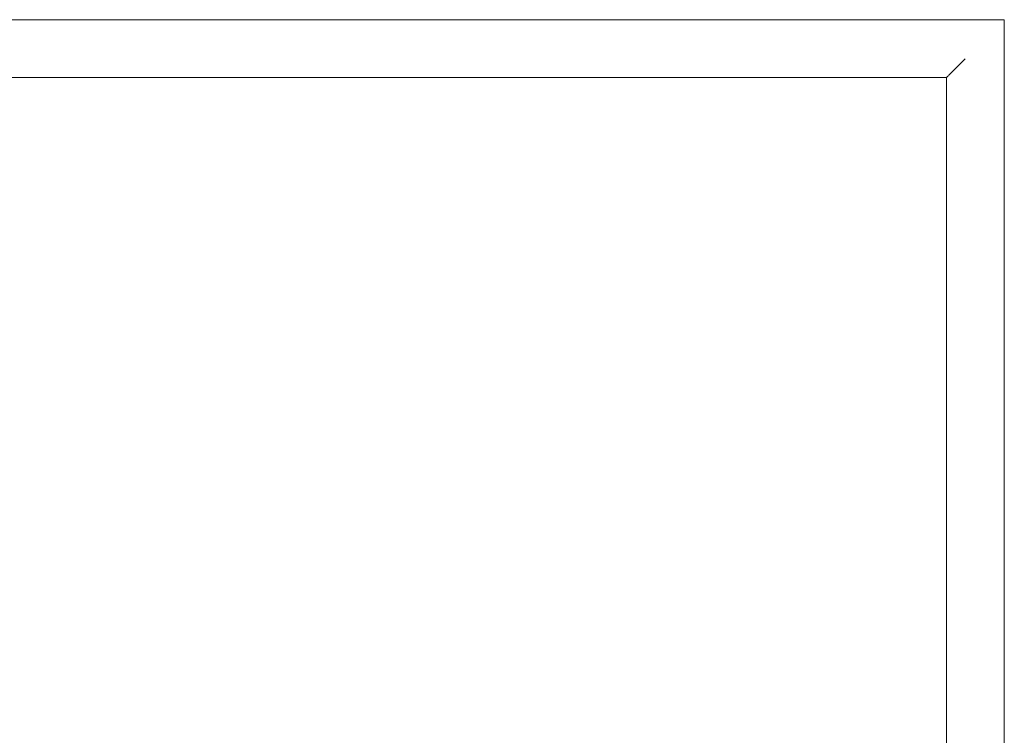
# Model space of a CAD drawing. Header units: millimetres. Extents: x -281 to 121694, y -16481 to 65128.
# Tile 70 of 256: x 15274 to 15750, y 25204 to 25550. Entities that reach past the tile are written whole.
import ezdxf

# ---------------------------------------------------------------- set-up
doc = ezdxf.new("R2010")
doc.units = ezdxf.units.MM
doc.layers.add('A--L$01A__Algemeen', color=7, linetype='Continuous', lineweight=5)
doc.layers.add('A--L82__LosseGebruikersInvent', color=1, linetype='Continuous', lineweight=5)

# ---------------------------------------------------------------- blocks, each defined once
blk = doc.blocks.new('NLRS_82_FU_UN_spoekbak_gen_kad - spoelbak dxbxh 900x900x957-V376-L_80_ 14')
at = {"layer": 'A--L$01A__Algemeen'}
for p, q in [((450, 322.68), (-450, 322.68)), ((450, -577.32), (450, 322.68)), ((423.73, 296.41), (429.27, 301.94)), ((422, 294.68), (-422, 294.68)), ((-422, 294.68), (0, 294.68)), ((422, 294.68), (0, 294.68)), ((422, -549.32), (422, 294.68)), ((422, -549.32), (422, 294.68))]:
    blk.add_line(p, q, dxfattribs=at)
for points in [[(431.04, 303.71), (430.81, 303.49), (430.38, 303.06), (429.77, 302.45), (429.43, 302.1), (429.27, 301.94)], [(423.73, 296.41), (423.58, 296.26), (423.24, 295.91), (422.64, 295.32), (422.22, 294.89), (422, 294.68)]]:
    blk.add_open_spline(points, degree=3, dxfattribs=at)

msp = doc.modelspace()

# ---------------------------------------------------------------- block references
at = {"layer": 'A--L82__LosseGebruikersInvent'}
msp.add_blockref('NLRS_82_FU_UN_spoekbak_gen_kad - spoelbak dxbxh 900x900x957-V376-L_80_ 14', (15299.99, 25227.22), dxfattribs=at)

doc.saveas('drawing.dxf')
